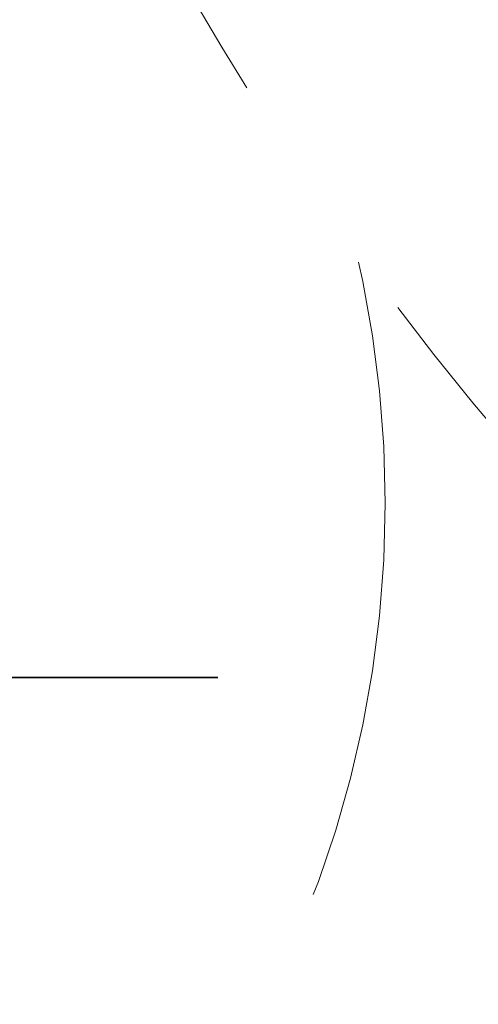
# Model space of a CAD drawing. Header units: millimetres. Extents: x 5 to 415, y 5 to 292.
# Tile 56 of 107: x 257.16 to 264.43, y 151.54 to 167.17. Entities that reach past the tile are written whole.
import ezdxf
from ezdxf.xclip import XClip

# ---------------------------------------------------------------- set-up
doc = ezdxf.new("R2010")
doc.units = ezdxf.units.MM
doc.header["$MEASUREMENT"] = 0
doc.header["$XCLIPFRAME"] = 0
doc.linetypes.add('Discontinu', pattern=[10.583333, 6.35, -4.233333])
for name, color, linetype in [('00-011-MARQUES COUPES', 7, 'Continuous'), ('01-007-DESSINS IMPORTES_GEOMETRE_EXTERNES_XREF', 7, 'Continuous'), ('Nouveau_10-002-LOCALISATION ET TYPE FAUX PLAFONDS', 7, 'Continuous')]:
    doc.layers.add(name, color=color, linetype=linetype)

# ---------------------------------------------------------------- blocks, each defined once
blk = doc.blocks.new('Dessin_1_1', base_point=(-19.415, 56.033))
at = {"layer": '00-011-MARQUES COUPES', "color": 7, "linetype": 'Continuous', "lineweight": 35}
blk.add_line((250.3, 156.727), (260.3, 156.727), dxfattribs=at)
at = {"layer": 'Nouveau_10-002-LOCALISATION ET TYPE FAUX PLAFONDS', "color": 8, "linetype": 'Discontinu', "lineweight": 5}
blk.add_circle((245.5, 159.495), 17.457, dxfattribs=at)
for centre, radius, start, end in [((274.563, 69.536), 124.519, 90.33431, 129.74945), ((274.563, 69.536), 124.519, 90.33431, 129.74945), ((274.563, 69.536), 121.389, 88.08048, 130.98941), ((274.563, 69.536), 121.389, 88.08048, 130.98941), ((301.07, 191.228), 47.503, 191.5256, 345.5585)]:
    blk.add_arc(centre, radius, start, end, dxfattribs=at)

msp = doc.modelspace()

# ---------------------------------------------------------------- block references
at = {"layer": '01-007-DESSINS IMPORTES_GEOMETRE_EXTERNES_XREF', "color": 7, "linetype": 'Continuous', "lineweight": 20}
ref = msp.add_blockref('Dessin_1_1', (-19.415, 56.033), dxfattribs=at)
XClip(ref).set_block_clipping_path([(11.4338842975, 39.5369897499), (415, 271.6031054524)])

doc.saveas('drawing.dxf')
